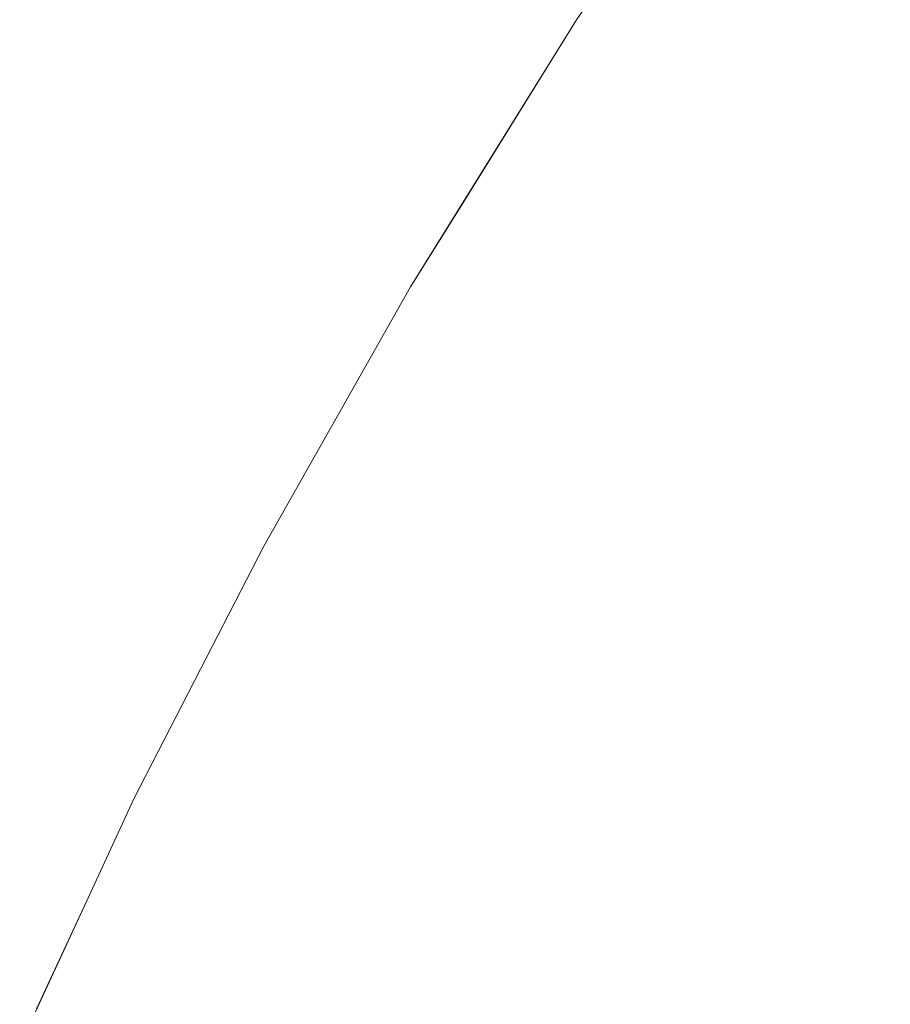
# Model space of a CAD drawing. Header units: centimetres. Extents: x -62 to 63, y 4 to 6.
# Tile 81 of 256: x -62.08255 to -62.07549, y 5.91888 to 5.92687. Entities that reach past the tile are written whole.
import ezdxf

# ---------------------------------------------------------------- set-up
doc = ezdxf.new("R2010")
doc.units = ezdxf.units.CM
doc.header["$LTSCALE"] = 2.54
doc.layers.add('Lucido design-1', color=7, linetype='Continuous')

# ---------------------------------------------------------------- blocks, each defined once
blk = doc.blocks.new('Gruppo-4-1')
at = {"color": 7, "linetype": 'Continuous', "lineweight": 9}
for points, invisible_edges in [([(-62.0780319, 5.9268676, -2276.92217), (-62.0771227, 5.9282043, -2276.92217), (-62.0771065, 5.9282086, -2276.9237324), (-62.0777509, 5.9272509, -2276.9237324)], 14), ([(-62.0771227, 5.9282043, -2276.92217), (-62.0780319, 5.9268676, -2276.92217), (-62.0780319, 5.9268676, -2276.32217), (-62.077772, 5.9272497, -2276.32217)], 10), ([(-62.0777509, 5.9272509, -2276.3206076), (-62.0783684, 5.9262978, -2276.3206076), (-62.0782853, 5.9262882, -2276.3190457), (-62.0776681, 5.927241, -2276.3190457)], 15), ([(-62.077772, 5.9272497, -2276.32217), (-62.0780319, 5.9268676, -2276.32217), (-62.0783684, 5.9262978, -2276.3206076), (-62.0777509, 5.9272509, -2276.3206076)], 14), ([(-62.0777509, 5.9272509, -2276.9237324), (-62.0783684, 5.9262978, -2276.9237324), (-62.0780319, 5.9268676, -2276.92217)], 11), ([(-62.0776681, 5.927241, -2276.9252942), (-62.0782853, 5.9262882, -2276.9252942), (-62.0783684, 5.9262978, -2276.9237324), (-62.0777509, 5.9272509, -2276.9237324)], 15), ([(-62.0776681, 5.927241, -2276.3190457), (-62.0782853, 5.9262882, -2276.3190457), (-62.0781469, 5.9262723, -2276.317485), (-62.0775301, 5.9272245, -2276.317485)], 15), ([(-62.0775301, 5.9272245, -2276.9268549), (-62.0781469, 5.9262723, -2276.9268549), (-62.0782853, 5.9262882, -2276.9252942), (-62.0776681, 5.927241, -2276.9252942)], 15), ([(-62.0775301, 5.9272245, -2276.317485), (-62.0781469, 5.9262723, -2276.317485), (-62.0779533, 5.9262501, -2276.3159261), (-62.077337, 5.9272015, -2276.3159261)], 15), ([(-62.077337, 5.9272015, -2276.9284139), (-62.0779533, 5.9262501, -2276.9284139), (-62.0781469, 5.9262723, -2276.9268549), (-62.0775301, 5.9272245, -2276.9268549)], 15), ([(-62.077337, 5.9272015, -2276.3159261), (-62.0779533, 5.9262501, -2276.3159261), (-62.0777046, 5.9262215, -2276.3143694), (-62.0770889, 5.9271718, -2276.3143694)], 15), ([(-62.0770889, 5.9271718, -2276.9299706), (-62.0777046, 5.9262215, -2276.9299706), (-62.0779533, 5.9262501, -2276.9284139), (-62.077337, 5.9272015, -2276.9284139)], 15), ([(-62.0770889, 5.9271718, -2276.3143694), (-62.0777046, 5.9262215, -2276.3143694), (-62.077401, 5.9261866, -2276.3128155), (-62.0767862, 5.9271356, -2276.3128155)], 15), ([(-62.0767862, 5.9271356, -2276.9315244), (-62.077401, 5.9261866, -2276.9315244), (-62.0777046, 5.9262215, -2276.9299706), (-62.0770889, 5.9271718, -2276.9299706)], 15), ([(-62.0767862, 5.9271356, -2276.3128155), (-62.077401, 5.9261866, -2276.3128155), (-62.0770427, 5.9261454, -2276.3112651), (-62.0764289, 5.927093, -2276.3112651)], 15), ([(-62.0764289, 5.927093, -2276.9330749), (-62.0770427, 5.9261454, -2276.9330749), (-62.077401, 5.9261866, -2276.9315244), (-62.0767862, 5.9271356, -2276.9315244)], 15), ([(-62.0764289, 5.927093, -2276.3112651), (-62.0770427, 5.9261454, -2276.3112651), (-62.07663, 5.9260979, -2276.3097186), (-62.0760173, 5.9270438, -2276.3097186)], 15), ([(-62.0760173, 5.9270438, -2276.9346213), (-62.07663, 5.9260979, -2276.9346213), (-62.0770427, 5.9261454, -2276.9330749), (-62.0764289, 5.927093, -2276.9330749)], 15), ([(-62.0760173, 5.9270438, -2276.3097186), (-62.07663, 5.9260979, -2276.3097186), (-62.0761632, 5.9260443, -2276.3081767), (-62.0755517, 5.9269882, -2276.3081767)], 15), ([(-62.0755517, 5.9269882, -2276.9361633), (-62.0761632, 5.9260443, -2276.9361633), (-62.07663, 5.9260979, -2276.9346213), (-62.0760173, 5.9270438, -2276.9346213)], 15), ([(-62.0755517, 5.9269882, -2276.3081767), (-62.0761632, 5.9260443, -2276.3081767), (-62.0756426, 5.9259844, -2276.3066398), (-62.0750326, 5.9269261, -2276.3066398)], 15), ([(-62.0750326, 5.9269261, -2276.9377002), (-62.0756426, 5.9259844, -2276.9377002), (-62.0761632, 5.9260443, -2276.9361633), (-62.0755517, 5.9269882, -2276.9361633)], 15), ([(-62.0750326, 5.9269261, -2276.3066398), (-62.0756426, 5.9259844, -2276.3066398), (-62.0750686, 5.9259184, -2276.3051085), (-62.0744601, 5.9268577, -2276.3051085)], 15), ([(-62.0744601, 5.9268577, -2276.9392315), (-62.0750686, 5.9259184, -2276.9392315), (-62.0756426, 5.9259844, -2276.9377002), (-62.0750326, 5.9269261, -2276.9377002)], 15), ([(-62.0780319, 5.9268676, -2276.92217), (-62.0793785, 5.9247023, -2276.92217), (-62.0793785, 5.9247023, -2276.32217), (-62.0789778, 5.9253466, -2276.32217)], 10), ([(-62.0793785, 5.9247023, -2276.92217), (-62.0780319, 5.9268676, -2276.92217), (-62.0783684, 5.9262978, -2276.9237324), (-62.0789593, 5.9253493, -2276.9237324)], 14), ([(-62.0789593, 5.9253493, -2276.3206076), (-62.0783684, 5.9262978, -2276.3206076), (-62.0780319, 5.9268676, -2276.32217), (-62.0789778, 5.9253466, -2276.32217)], 11), ([(-62.0789778, 5.9253466, -2276.32217), (-62.0780319, 5.9268676, -2276.32217), (-62.0780319, 5.9268676, -2276.92217)], 10), ([(-62.078876, 5.9253401, -2276.3190457), (-62.0782853, 5.9262882, -2276.3190457), (-62.0783684, 5.9262978, -2276.3206076), (-62.0789593, 5.9253493, -2276.3206076)], 15), ([(-62.0789593, 5.9253493, -2276.9237324), (-62.0783684, 5.9262978, -2276.9237324), (-62.0782853, 5.9262882, -2276.9252942), (-62.078876, 5.9253401, -2276.9252942)], 15), ([(-62.0787372, 5.9253247, -2276.317485), (-62.0781469, 5.9262723, -2276.317485), (-62.0782853, 5.9262882, -2276.3190457), (-62.078876, 5.9253401, -2276.3190457)], 15), ([(-62.078876, 5.9253401, -2276.9252942), (-62.0782853, 5.9262882, -2276.9252942), (-62.0781469, 5.9262723, -2276.9268549), (-62.0787372, 5.9253247, -2276.9268549)], 15), ([(-62.0785431, 5.9253033, -2276.3159261), (-62.0779533, 5.9262501, -2276.3159261), (-62.0781469, 5.9262723, -2276.317485), (-62.0787372, 5.9253247, -2276.317485)], 15), ([(-62.0787372, 5.9253247, -2276.9268549), (-62.0781469, 5.9262723, -2276.9268549), (-62.0779533, 5.9262501, -2276.9284139), (-62.0785431, 5.9253033, -2276.9284139)], 15), ([(-62.0782937, 5.9252757, -2276.3143694), (-62.0777046, 5.9262215, -2276.3143694), (-62.0779533, 5.9262501, -2276.3159261), (-62.0785431, 5.9253033, -2276.3159261)], 15), ([(-62.0785431, 5.9253033, -2276.9284139), (-62.0779533, 5.9262501, -2276.9284139), (-62.0777046, 5.9262215, -2276.9299706), (-62.0782937, 5.9252757, -2276.9299706)], 15), ([(-62.0779893, 5.9252421, -2276.3128155), (-62.077401, 5.9261866, -2276.3128155), (-62.0777046, 5.9262215, -2276.3143694), (-62.0782937, 5.9252757, -2276.3143694)], 15), ([(-62.0782937, 5.9252757, -2276.9299706), (-62.0777046, 5.9262215, -2276.9299706), (-62.077401, 5.9261866, -2276.9315244), (-62.0779893, 5.9252421, -2276.9315244)], 15), ([(-62.0776301, 5.9252024, -2276.3112651), (-62.0770427, 5.9261454, -2276.3112651), (-62.077401, 5.9261866, -2276.3128155), (-62.0779893, 5.9252421, -2276.3128155)], 15), ([(-62.0779893, 5.9252421, -2276.9315244), (-62.077401, 5.9261866, -2276.9315244), (-62.0770427, 5.9261454, -2276.9330749), (-62.0776301, 5.9252024, -2276.9330749)], 15), ([(-62.0772163, 5.9251567, -2276.3097186), (-62.07663, 5.9260979, -2276.3097186), (-62.0770427, 5.9261454, -2276.3112651), (-62.0776301, 5.9252024, -2276.3112651)], 15), ([(-62.0776301, 5.9252024, -2276.9330749), (-62.0770427, 5.9261454, -2276.9330749), (-62.07663, 5.9260979, -2276.9346213), (-62.0772163, 5.9251567, -2276.9346213)], 15), ([(-62.0767483, 5.925105, -2276.3081767), (-62.0761632, 5.9260443, -2276.3081767), (-62.07663, 5.9260979, -2276.3097186), (-62.0772163, 5.9251567, -2276.3097186)], 15), ([(-62.0772163, 5.9251567, -2276.9346213), (-62.07663, 5.9260979, -2276.9346213), (-62.0761632, 5.9260443, -2276.9361633), (-62.0767483, 5.925105, -2276.9361633)], 15), ([(-62.0762264, 5.9250473, -2276.3066398), (-62.0756426, 5.9259844, -2276.3066398), (-62.0761632, 5.9260443, -2276.3081767), (-62.0767483, 5.925105, -2276.3081767)], 15), ([(-62.0767483, 5.925105, -2276.9361633), (-62.0761632, 5.9260443, -2276.9361633), (-62.0756426, 5.9259844, -2276.9377002), (-62.0762264, 5.9250473, -2276.9377002)], 15), ([(-62.0756509, 5.9249837, -2276.3051085), (-62.0750686, 5.9259184, -2276.3051085), (-62.0756426, 5.9259844, -2276.3066398), (-62.0762264, 5.9250473, -2276.3066398)], 15), ([(-62.0762264, 5.9250473, -2276.9377002), (-62.0756426, 5.9259844, -2276.9377002), (-62.0750686, 5.9259184, -2276.9392315), (-62.0756509, 5.9249837, -2276.9392315)], 15), ([(-62.0750223, 5.9249143, -2276.3035833), (-62.0744416, 5.9258464, -2276.3035833), (-62.0750686, 5.9259184, -2276.3051085), (-62.0756509, 5.9249837, -2276.3051085)], 15), ([(-62.0756509, 5.9249837, -2276.9392315), (-62.0750686, 5.9259184, -2276.9392315), (-62.0744416, 5.9258464, -2276.9407566), (-62.0750223, 5.9249143, -2276.9407566)], 15), ([(-62.0789593, 5.9253493, -2276.3206076), (-62.079524, 5.9244055, -2276.3206076), (-62.0794405, 5.9243967, -2276.3190457), (-62.078876, 5.9253401, -2276.3190457)], 15), ([(-62.0789778, 5.9253466, -2276.32217), (-62.0793785, 5.9247023, -2276.32217), (-62.079524, 5.9244055, -2276.3206076), (-62.0789593, 5.9253493, -2276.3206076)], 14), ([(-62.0789593, 5.9253493, -2276.9237324), (-62.079524, 5.9244055, -2276.9237324), (-62.0793785, 5.9247023, -2276.92217)], 11), ([(-62.078876, 5.9253401, -2276.9252942), (-62.0794405, 5.9243967, -2276.9252942), (-62.079524, 5.9244055, -2276.9237324), (-62.0789593, 5.9253493, -2276.9237324)], 15), ([(-62.078876, 5.9253401, -2276.3190457), (-62.0794405, 5.9243967, -2276.3190457), (-62.0793014, 5.9243819, -2276.317485), (-62.0787372, 5.9253247, -2276.317485)], 15), ([(-62.0787372, 5.9253247, -2276.9268549), (-62.0793014, 5.9243819, -2276.9268549), (-62.0794405, 5.9243967, -2276.9252942), (-62.078876, 5.9253401, -2276.9252942)], 15), ([(-62.0787372, 5.9253247, -2276.317485), (-62.0793014, 5.9243819, -2276.317485), (-62.0791068, 5.9243613, -2276.3159261), (-62.0785431, 5.9253033, -2276.3159261)], 15), ([(-62.0785431, 5.9253033, -2276.9284139), (-62.0791068, 5.9243613, -2276.9284139), (-62.0793014, 5.9243819, -2276.9268549), (-62.0787372, 5.9253247, -2276.9268549)], 15), ([(-62.0785431, 5.9253033, -2276.3159261), (-62.0791068, 5.9243613, -2276.3159261), (-62.0788568, 5.9243348, -2276.3143694), (-62.0782937, 5.9252757, -2276.3143694)], 15), ([(-62.0782937, 5.9252757, -2276.9299706), (-62.0788568, 5.9243348, -2276.9299706), (-62.0791068, 5.9243613, -2276.9284139), (-62.0785431, 5.9253033, -2276.9284139)], 15), ([(-62.0782937, 5.9252757, -2276.3143694), (-62.0788568, 5.9243348, -2276.3143694), (-62.0785517, 5.9243024, -2276.3128155), (-62.0779893, 5.9252421, -2276.3128155)], 15), ([(-62.0779893, 5.9252421, -2276.9315244), (-62.0785517, 5.9243024, -2276.9315244), (-62.0788568, 5.9243348, -2276.9299706), (-62.0782937, 5.9252757, -2276.9299706)], 15), ([(-62.0779893, 5.9252421, -2276.3128155), (-62.0785517, 5.9243024, -2276.3128155), (-62.0781916, 5.9242642, -2276.3112651), (-62.0776301, 5.9252024, -2276.3112651)], 15), ([(-62.0776301, 5.9252024, -2276.9330749), (-62.0781916, 5.9242642, -2276.9330749), (-62.0785517, 5.9243024, -2276.9315244), (-62.0779893, 5.9252421, -2276.9315244)], 15), ([(-62.0776301, 5.9252024, -2276.3112651), (-62.0781916, 5.9242642, -2276.3112651), (-62.0777768, 5.9242202, -2276.3097186), (-62.0772163, 5.9251567, -2276.3097186)], 15), ([(-62.0772163, 5.9251567, -2276.9346213), (-62.0777768, 5.9242202, -2276.9346213), (-62.0781916, 5.9242642, -2276.9330749), (-62.0776301, 5.9252024, -2276.9330749)], 15), ([(-62.0772163, 5.9251567, -2276.3097186), (-62.0777768, 5.9242202, -2276.3097186), (-62.0773076, 5.9241704, -2276.3081767), (-62.0767483, 5.925105, -2276.3081767)], 15), ([(-62.0767483, 5.925105, -2276.9361633), (-62.0773076, 5.9241704, -2276.9361633), (-62.0777768, 5.9242202, -2276.9346213), (-62.0772163, 5.9251567, -2276.9346213)], 15), ([(-62.0767483, 5.925105, -2276.3081767), (-62.0773076, 5.9241704, -2276.3081767), (-62.0767843, 5.9241149, -2276.3066398), (-62.0762264, 5.9250473, -2276.3066398)], 15), ([(-62.0762264, 5.9250473, -2276.9377002), (-62.0767843, 5.9241149, -2276.9377002), (-62.0773076, 5.9241704, -2276.9361633), (-62.0767483, 5.925105, -2276.9361633)], 15), ([(-62.0762264, 5.9250473, -2276.3066398), (-62.0767843, 5.9241149, -2276.3066398), (-62.0762074, 5.9240537, -2276.3051085), (-62.0756509, 5.9249837, -2276.3051085)], 15), ([(-62.0756509, 5.9249837, -2276.9392315), (-62.0762074, 5.9240537, -2276.9392315), (-62.0767843, 5.9241149, -2276.9377002), (-62.0762264, 5.9250473, -2276.9377002)], 15), ([(-62.0756509, 5.9249837, -2276.3051085), (-62.0762074, 5.9240537, -2276.3051085), (-62.0755772, 5.9239869, -2276.3035833), (-62.0750223, 5.9249143, -2276.3035833)], 15), ([(-62.0750223, 5.9249143, -2276.9407566), (-62.0755772, 5.9239869, -2276.9407566), (-62.0762074, 5.9240537, -2276.9392315), (-62.0756509, 5.9249837, -2276.9392315)], 15), ([(-62.0750223, 5.9249143, -2276.3035833), (-62.0755772, 5.9239869, -2276.3035833), (-62.0748943, 5.9239144, -2276.3020649), (-62.074341, 5.924839, -2276.3020649)], 15), ([(-62.074341, 5.924839, -2276.9422751), (-62.0748943, 5.9239144, -2276.9422751), (-62.0755772, 5.9239869, -2276.9407566), (-62.0750223, 5.9249143, -2276.9407566)], 15), ([(-62.0800631, 5.9234666, -2276.3206076), (-62.079524, 5.9244055, -2276.3206076), (-62.0793785, 5.9247023, -2276.32217), (-62.0800806, 5.9234636, -2276.32217)], 11), ([(-62.0800806, 5.9234636, -2276.32217), (-62.0793785, 5.9247023, -2276.32217), (-62.0793785, 5.9247023, -2276.92217), (-62.0800806, 5.9234636, -2276.92217)], 10), ([(-62.0800806, 5.9234636, -2276.92217), (-62.0793785, 5.9247023, -2276.92217), (-62.079524, 5.9244055, -2276.9237324), (-62.0800631, 5.9234666, -2276.9237324)], 14), ([(-62.0799794, 5.9234581, -2276.3190457), (-62.0794405, 5.9243967, -2276.3190457), (-62.079524, 5.9244055, -2276.3206076), (-62.0800631, 5.9234666, -2276.3206076)], 15), ([(-62.0800631, 5.9234666, -2276.9237324), (-62.079524, 5.9244055, -2276.9237324), (-62.0794405, 5.9243967, -2276.9252942), (-62.0799794, 5.9234581, -2276.9252942)], 15), ([(-62.07984, 5.9234439, -2276.317485), (-62.0793014, 5.9243819, -2276.317485), (-62.0794405, 5.9243967, -2276.3190457), (-62.0799794, 5.9234581, -2276.3190457)], 15), ([(-62.0799794, 5.9234581, -2276.9252942), (-62.0794405, 5.9243967, -2276.9252942), (-62.0793014, 5.9243819, -2276.9268549), (-62.07984, 5.9234439, -2276.9268549)], 15), ([(-62.0796449, 5.9234241, -2276.3159261), (-62.0791068, 5.9243613, -2276.3159261), (-62.0793014, 5.9243819, -2276.317485), (-62.07984, 5.9234439, -2276.317485)], 15), ([(-62.07984, 5.9234439, -2276.9268549), (-62.0793014, 5.9243819, -2276.9268549), (-62.0791068, 5.9243613, -2276.9284139), (-62.0796449, 5.9234241, -2276.9284139)], 15), ([(-62.0793943, 5.9233986, -2276.3143694), (-62.0788568, 5.9243348, -2276.3143694), (-62.0791068, 5.9243613, -2276.3159261), (-62.0796449, 5.9234241, -2276.3159261)], 15), ([(-62.0796449, 5.9234241, -2276.9284139), (-62.0791068, 5.9243613, -2276.9284139), (-62.0788568, 5.9243348, -2276.9299706), (-62.0793943, 5.9233986, -2276.9299706)], 15), ([(-62.0790885, 5.9233675, -2276.3128155), (-62.0785517, 5.9243024, -2276.3128155), (-62.0788568, 5.9243348, -2276.3143694), (-62.0793943, 5.9233986, -2276.3143694)], 15), ([(-62.0793943, 5.9233986, -2276.9299706), (-62.0788568, 5.9243348, -2276.9299706), (-62.0785517, 5.9243024, -2276.9315244), (-62.0790885, 5.9233675, -2276.9315244)], 15), ([(-62.0787275, 5.9233308, -2276.3112651), (-62.0781916, 5.9242642, -2276.3112651), (-62.0785517, 5.9243024, -2276.3128155), (-62.0790885, 5.9233675, -2276.3128155)], 15), ([(-62.0790885, 5.9233675, -2276.9315244), (-62.0785517, 5.9243024, -2276.9315244), (-62.0781916, 5.9242642, -2276.9330749), (-62.0787275, 5.9233308, -2276.9330749)], 15), ([(-62.0783117, 5.9232885, -2276.3097186), (-62.0777768, 5.9242202, -2276.3097186), (-62.0781916, 5.9242642, -2276.3112651), (-62.0787275, 5.9233308, -2276.3112651)], 15), ([(-62.0787275, 5.9233308, -2276.9330749), (-62.0781916, 5.9242642, -2276.9330749), (-62.0777768, 5.9242202, -2276.9346213), (-62.0783117, 5.9232885, -2276.9346213)], 15), ([(-62.0778414, 5.9232406, -2276.3081767), (-62.0773076, 5.9241704, -2276.3081767), (-62.0777768, 5.9242202, -2276.3097186), (-62.0783117, 5.9232885, -2276.3097186)], 15), ([(-62.0783117, 5.9232885, -2276.9346213), (-62.0777768, 5.9242202, -2276.9346213), (-62.0773076, 5.9241704, -2276.9361633), (-62.0778414, 5.9232406, -2276.9361633)], 15), ([(-62.077317, 5.9231873, -2276.3066398), (-62.0767843, 5.9241149, -2276.3066398), (-62.0773076, 5.9241704, -2276.3081767), (-62.0778414, 5.9232406, -2276.3081767)], 15), ([(-62.0778414, 5.9232406, -2276.9361633), (-62.0773076, 5.9241704, -2276.9361633), (-62.0767843, 5.9241149, -2276.9377002), (-62.077317, 5.9231873, -2276.9377002)], 15), ([(-62.0767387, 5.9231285, -2276.3051085), (-62.0762074, 5.9240537, -2276.3051085), (-62.0767843, 5.9241149, -2276.3066398), (-62.077317, 5.9231873, -2276.3066398)], 15), ([(-62.077317, 5.9231873, -2276.9377002), (-62.0767843, 5.9241149, -2276.9377002), (-62.0762074, 5.9240537, -2276.9392315), (-62.0767387, 5.9231285, -2276.9392315)], 15), ([(-62.076107, 5.9230642, -2276.3035833), (-62.0755772, 5.9239869, -2276.3035833), (-62.0762074, 5.9240537, -2276.3051085), (-62.0767387, 5.9231285, -2276.3051085)], 15), ([(-62.0767387, 5.9231285, -2276.9392315), (-62.0762074, 5.9240537, -2276.9392315), (-62.0755772, 5.9239869, -2276.9407566), (-62.076107, 5.9230642, -2276.9407566)], 15), ([(-62.0754224, 5.9229946, -2276.3020649), (-62.0748943, 5.9239144, -2276.3020649), (-62.0755772, 5.9239869, -2276.3035833), (-62.076107, 5.9230642, -2276.3035833)], 15), ([(-62.076107, 5.9230642, -2276.9407566), (-62.0755772, 5.9239869, -2276.9407566), (-62.0748943, 5.9239144, -2276.9422751), (-62.0754224, 5.9229946, -2276.9422751)], 15), ([(-62.0800631, 5.9234666, -2276.3206076), (-62.080577, 5.9225327, -2276.3206076), (-62.0804931, 5.9225245, -2276.3190457), (-62.0799794, 5.9234581, -2276.3190457)], 15), ([(-62.0800806, 5.9234636, -2276.32217), (-62.0805709, 5.9225987, -2276.32217), (-62.080577, 5.9225327, -2276.3206076), (-62.0800631, 5.9234666, -2276.3206076)], 14), ([(-62.0800631, 5.9234666, -2276.9237324), (-62.080577, 5.9225327, -2276.9237324), (-62.0805709, 5.9225987, -2276.92217), (-62.0800806, 5.9234636, -2276.92217)], 11), ([(-62.0799794, 5.9234581, -2276.9252942), (-62.0804931, 5.9225245, -2276.9252942), (-62.080577, 5.9225327, -2276.9237324), (-62.0800631, 5.9234666, -2276.9237324)], 15), ([(-62.0800806, 5.9234636, -2276.92217), (-62.0805709, 5.9225987, -2276.92217), (-62.0805709, 5.9225987, -2276.32217), (-62.0800806, 5.9234636, -2276.32217)], 10), ([(-62.0799794, 5.9234581, -2276.3190457), (-62.0804931, 5.9225245, -2276.3190457), (-62.0803534, 5.9225109, -2276.317485), (-62.07984, 5.9234439, -2276.317485)], 15), ([(-62.07984, 5.9234439, -2276.9268549), (-62.0803534, 5.9225109, -2276.9268549), (-62.0804931, 5.9225245, -2276.9252942), (-62.0799794, 5.9234581, -2276.9252942)], 15), ([(-62.07984, 5.9234439, -2276.317485), (-62.0803534, 5.9225109, -2276.317485), (-62.0801579, 5.9224919, -2276.3159261), (-62.0796449, 5.9234241, -2276.3159261)], 15), ([(-62.0796449, 5.9234241, -2276.9284139), (-62.0801579, 5.9224919, -2276.9284139), (-62.0803534, 5.9225109, -2276.9268549), (-62.07984, 5.9234439, -2276.9268549)], 15), ([(-62.0796449, 5.9234241, -2276.3159261), (-62.0801579, 5.9224919, -2276.3159261), (-62.0799067, 5.9224674, -2276.3143694), (-62.0793943, 5.9233986, -2276.3143694)], 15), ([(-62.0793943, 5.9233986, -2276.9299706), (-62.0799067, 5.9224674, -2276.9299706), (-62.0801579, 5.9224919, -2276.9284139), (-62.0796449, 5.9234241, -2276.9284139)], 15), ([(-62.0793943, 5.9233986, -2276.3143694), (-62.0799067, 5.9224674, -2276.3143694), (-62.0796002, 5.9224375, -2276.3128155), (-62.0790885, 5.9233675, -2276.3128155)], 15), ([(-62.0790885, 5.9233675, -2276.9315244), (-62.0796002, 5.9224375, -2276.9315244), (-62.0799067, 5.9224674, -2276.9299706), (-62.0793943, 5.9233986, -2276.9299706)], 15), ([(-62.0790885, 5.9233675, -2276.3128155), (-62.0796002, 5.9224375, -2276.3128155), (-62.0792384, 5.9224023, -2276.3112651), (-62.0787275, 5.9233308, -2276.3112651)], 15), ([(-62.0787275, 5.9233308, -2276.9330749), (-62.0792384, 5.9224023, -2276.9330749), (-62.0796002, 5.9224375, -2276.9315244), (-62.0790885, 5.9233675, -2276.9315244)], 15), ([(-62.0787275, 5.9233308, -2276.3112651), (-62.0792384, 5.9224023, -2276.3112651), (-62.0788217, 5.9223617, -2276.3097186), (-62.0783117, 5.9232885, -2276.3097186)], 15), ([(-62.0783117, 5.9232885, -2276.9346213), (-62.0788217, 5.9223617, -2276.9346213), (-62.0792384, 5.9224023, -2276.9330749), (-62.0787275, 5.9233308, -2276.9330749)], 15), ([(-62.0783117, 5.9232885, -2276.3097186), (-62.0788217, 5.9223617, -2276.3097186), (-62.0783504, 5.9223158, -2276.3081767), (-62.0778414, 5.9232406, -2276.3081767)], 15), ([(-62.0778414, 5.9232406, -2276.9361633), (-62.0783504, 5.9223158, -2276.9361633), (-62.0788217, 5.9223617, -2276.9346213), (-62.0783117, 5.9232885, -2276.9346213)], 15), ([(-62.0778414, 5.9232406, -2276.3081767), (-62.0783504, 5.9223158, -2276.3081767), (-62.0778247, 5.9222646, -2276.3066398), (-62.077317, 5.9231873, -2276.3066398)], 15), ([(-62.077317, 5.9231873, -2276.9377002), (-62.0778247, 5.9222646, -2276.9377002), (-62.0783504, 5.9223158, -2276.9361633), (-62.0778414, 5.9232406, -2276.9361633)], 15), ([(-62.077317, 5.9231873, -2276.3066398), (-62.0778247, 5.9222646, -2276.3066398), (-62.0772451, 5.9222081, -2276.3051085), (-62.0767387, 5.9231285, -2276.3051085)], 15), ([(-62.0767387, 5.9231285, -2276.9392315), (-62.0772451, 5.9222081, -2276.9392315), (-62.0778247, 5.9222646, -2276.9377002), (-62.077317, 5.9231873, -2276.9377002)], 15), ([(-62.0767387, 5.9231285, -2276.3051085), (-62.0772451, 5.9222081, -2276.3051085), (-62.076612, 5.9221464, -2276.3035833), (-62.076107, 5.9230642, -2276.3035833)], 15), ([(-62.076107, 5.9230642, -2276.9407566), (-62.076612, 5.9221464, -2276.9407566), (-62.0772451, 5.9222081, -2276.9392315), (-62.0767387, 5.9231285, -2276.9392315)], 15), ([(-62.076107, 5.9230642, -2276.3035833), (-62.076612, 5.9221464, -2276.3035833), (-62.0759259, 5.9220796, -2276.3020649), (-62.0754224, 5.9229946, -2276.3020649)], 15), ([(-62.0754224, 5.9229946, -2276.9422751), (-62.0759259, 5.9220796, -2276.9422751), (-62.076612, 5.9221464, -2276.9407566), (-62.076107, 5.9230642, -2276.9407566)], 15), ([(-62.0754224, 5.9229946, -2276.3020649), (-62.0759259, 5.9220796, -2276.3020649), (-62.0751872, 5.9220076, -2276.3005536), (-62.0746854, 5.9229196, -2276.3005536)], 15), ([(-62.0746854, 5.9229196, -2276.9437864), (-62.0751872, 5.9220076, -2276.9437864), (-62.0759259, 5.9220796, -2276.9422751), (-62.0754224, 5.9229946, -2276.9422751)], 15), ([(-62.0810662, 5.9216038, -2276.3206076), (-62.080577, 5.9225327, -2276.3206076), (-62.0805709, 5.9225987, -2276.32217), (-62.0810838, 5.9216011, -2276.32217)], 11), ([(-62.0810838, 5.9216011, -2276.32217), (-62.0805709, 5.9225987, -2276.32217), (-62.0805709, 5.9225987, -2276.92217), (-62.0810838, 5.9216011, -2276.92217)], 10), ([(-62.0810838, 5.9216011, -2276.92217), (-62.0805709, 5.9225987, -2276.92217), (-62.080577, 5.9225327, -2276.9237324), (-62.0810662, 5.9216038, -2276.9237324)], 14), ([(-62.0809821, 5.921596, -2276.3190457), (-62.0804931, 5.9225245, -2276.3190457), (-62.080577, 5.9225327, -2276.3206076), (-62.0810662, 5.9216038, -2276.3206076)], 15), ([(-62.0810662, 5.9216038, -2276.9237324), (-62.080577, 5.9225327, -2276.9237324), (-62.0804931, 5.9225245, -2276.9252942), (-62.0809821, 5.921596, -2276.9252942)], 15), ([(-62.0808421, 5.9215829, -2276.317485), (-62.0803534, 5.9225109, -2276.317485), (-62.0804931, 5.9225245, -2276.3190457), (-62.0809821, 5.921596, -2276.3190457)], 15), ([(-62.0809821, 5.921596, -2276.9252942), (-62.0804931, 5.9225245, -2276.9252942), (-62.0803534, 5.9225109, -2276.9268549), (-62.0808421, 5.9215829, -2276.9268549)], 15), ([(-62.0806461, 5.9215647, -2276.3159261), (-62.0801579, 5.9224919, -2276.3159261), (-62.0803534, 5.9225109, -2276.317485), (-62.0808421, 5.9215829, -2276.317485)], 15), ([(-62.0808421, 5.9215829, -2276.9268549), (-62.0803534, 5.9225109, -2276.9268549), (-62.0801579, 5.9224919, -2276.9284139), (-62.0806461, 5.9215647, -2276.9284139)], 15), ([(-62.0803945, 5.9215412, -2276.3143694), (-62.0799067, 5.9224674, -2276.3143694), (-62.0801579, 5.9224919, -2276.3159261), (-62.0806461, 5.9215647, -2276.3159261)], 15), ([(-62.0806461, 5.9215647, -2276.9284139), (-62.0801579, 5.9224919, -2276.9284139), (-62.0799067, 5.9224674, -2276.9299706), (-62.0803945, 5.9215412, -2276.9299706)], 15), ([(-62.0800873, 5.9215126, -2276.3128155), (-62.0796002, 5.9224375, -2276.3128155), (-62.0799067, 5.9224674, -2276.3143694), (-62.0803945, 5.9215412, -2276.3143694)], 15), ([(-62.0803945, 5.9215412, -2276.9299706), (-62.0799067, 5.9224674, -2276.9299706), (-62.0796002, 5.9224375, -2276.9315244), (-62.0800873, 5.9215126, -2276.9315244)], 15), ([(-62.0797247, 5.9214789, -2276.3112651), (-62.0792384, 5.9224023, -2276.3112651), (-62.0796002, 5.9224375, -2276.3128155), (-62.0800873, 5.9215126, -2276.3128155)], 15), ([(-62.0800873, 5.9215126, -2276.9315244), (-62.0796002, 5.9224375, -2276.9315244), (-62.0792384, 5.9224023, -2276.9330749), (-62.0797247, 5.9214789, -2276.9330749)], 15), ([(-62.0793071, 5.9214399, -2276.3097186), (-62.0788217, 5.9223617, -2276.3097186), (-62.0792384, 5.9224023, -2276.3112651), (-62.0797247, 5.9214789, -2276.3112651)], 15), ([(-62.0797247, 5.9214789, -2276.9330749), (-62.0792384, 5.9224023, -2276.9330749), (-62.0788217, 5.9223617, -2276.9346213), (-62.0793071, 5.9214399, -2276.9346213)], 15), ([(-62.0788348, 5.9213959, -2276.3081767), (-62.0783504, 5.9223158, -2276.3081767), (-62.0788217, 5.9223617, -2276.3097186), (-62.0793071, 5.9214399, -2276.3097186)], 15), ([(-62.0793071, 5.9214399, -2276.9346213), (-62.0788217, 5.9223617, -2276.9346213), (-62.0783504, 5.9223158, -2276.9361633), (-62.0788348, 5.9213959, -2276.9361633)], 15), ([(-62.078308, 5.9213469, -2276.3066398), (-62.0778247, 5.9222646, -2276.3066398), (-62.0783504, 5.9223158, -2276.3081767), (-62.0788348, 5.9213959, -2276.3081767)], 15), ([(-62.0788348, 5.9213959, -2276.9361633), (-62.0783504, 5.9223158, -2276.9361633), (-62.0778247, 5.9222646, -2276.9377002), (-62.078308, 5.9213469, -2276.9377002)], 15), ([(-62.0777272, 5.9212928, -2276.3051085), (-62.0772451, 5.9222081, -2276.3051085), (-62.0778247, 5.9222646, -2276.3066398), (-62.078308, 5.9213469, -2276.3066398)], 15), ([(-62.078308, 5.9213469, -2276.9377002), (-62.0778247, 5.9222646, -2276.9377002), (-62.0772451, 5.9222081, -2276.9392315), (-62.0777272, 5.9212928, -2276.9392315)], 15), ([(-62.0770927, 5.9212336, -2276.3035833), (-62.076612, 5.9221464, -2276.3035833), (-62.0772451, 5.9222081, -2276.3051085), (-62.0777272, 5.9212928, -2276.3051085)], 15), ([(-62.0777272, 5.9212928, -2276.9392315), (-62.0772451, 5.9222081, -2276.9392315), (-62.076612, 5.9221464, -2276.9407566), (-62.0770927, 5.9212336, -2276.9407566)], 15), ([(-62.0764051, 5.9211696, -2276.3020649), (-62.0759259, 5.9220796, -2276.3020649), (-62.076612, 5.9221464, -2276.3035833), (-62.0770927, 5.9212336, -2276.3035833)], 15), ([(-62.0770927, 5.9212336, -2276.9407566), (-62.076612, 5.9221464, -2276.9407566), (-62.0759259, 5.9220796, -2276.9422751), (-62.0764051, 5.9211696, -2276.9422751)], 15), ([(-62.0756648, 5.9211006, -2276.3005536), (-62.0751872, 5.9220076, -2276.3005536), (-62.0759259, 5.9220796, -2276.3020649), (-62.0764051, 5.9211696, -2276.3020649)], 15), ([(-62.0764051, 5.9211696, -2276.9422751), (-62.0759259, 5.9220796, -2276.9422751), (-62.0751872, 5.9220076, -2276.9437864), (-62.0756648, 5.9211006, -2276.9437864)], 15), ([(-62.0748724, 5.9210268, -2276.29905), (-62.0743964, 5.9219306, -2276.29905), (-62.0751872, 5.9220076, -2276.3005536), (-62.0756648, 5.9211006, -2276.3005536)], 15), ([(-62.0756648, 5.9211006, -2276.9437864), (-62.0751872, 5.9220076, -2276.9437864), (-62.0743964, 5.9219306, -2276.94529), (-62.0748724, 5.9210268, -2276.94529)], 15), ([(-62.0810838, 5.9216011, -2276.32217), (-62.0816239, 5.9205504, -2276.32217), (-62.081531, 5.9206801, -2276.3206076), (-62.0810662, 5.9216038, -2276.3206076)], 14), ([(-62.0810662, 5.9216038, -2276.9237324), (-62.081531, 5.9206801, -2276.9237324), (-62.0816239, 5.9205504, -2276.92217), (-62.0810838, 5.9216011, -2276.92217)], 11), ([(-62.0810838, 5.9216011, -2276.92217), (-62.0816239, 5.9205504, -2276.92217), (-62.0816239, 5.9205504, -2276.32217), (-62.0810838, 5.9216011, -2276.32217)], 10), ([(-62.0810662, 5.9216038, -2276.3206076), (-62.081531, 5.9206801, -2276.3206076), (-62.0814468, 5.9206726, -2276.3190457), (-62.0809821, 5.921596, -2276.3190457)], 15), ([(-62.0809821, 5.921596, -2276.9252942), (-62.0814468, 5.9206726, -2276.9252942), (-62.081531, 5.9206801, -2276.9237324), (-62.0810662, 5.9216038, -2276.9237324)], 15), ([(-62.0809821, 5.921596, -2276.3190457), (-62.0814468, 5.9206726, -2276.3190457), (-62.0813065, 5.9206601, -2276.317485), (-62.0808421, 5.9215829, -2276.317485)], 15), ([(-62.0808421, 5.9215829, -2276.9268549), (-62.0813065, 5.9206601, -2276.9268549), (-62.0814468, 5.9206726, -2276.9252942), (-62.0809821, 5.921596, -2276.9252942)], 15), ([(-62.0808421, 5.9215829, -2276.317485), (-62.0813065, 5.9206601, -2276.317485), (-62.0811101, 5.9206427, -2276.3159261), (-62.0806461, 5.9215647, -2276.3159261)], 15), ([(-62.0806461, 5.9215647, -2276.9284139), (-62.0811101, 5.9206427, -2276.9284139), (-62.0813065, 5.9206601, -2276.9268549), (-62.0808421, 5.9215829, -2276.9268549)], 15), ([(-62.0806461, 5.9215647, -2276.3159261), (-62.0811101, 5.9206427, -2276.3159261), (-62.080858, 5.9206202, -2276.3143694), (-62.0803945, 5.9215412, -2276.3143694)], 15), ([(-62.0803945, 5.9215412, -2276.9299706), (-62.080858, 5.9206202, -2276.9299706), (-62.0811101, 5.9206427, -2276.9284139), (-62.0806461, 5.9215647, -2276.9284139)], 15), ([(-62.0803945, 5.9215412, -2276.3143694), (-62.080858, 5.9206202, -2276.3143694), (-62.0805501, 5.9205928, -2276.3128155), (-62.0800873, 5.9215126, -2276.3128155)], 15), ([(-62.0800873, 5.9215126, -2276.9315244), (-62.0805501, 5.9205928, -2276.9315244), (-62.080858, 5.9206202, -2276.9299706), (-62.0803945, 5.9215412, -2276.9299706)], 15), ([(-62.0800873, 5.9215126, -2276.3128155), (-62.0805501, 5.9205928, -2276.3128155), (-62.0801869, 5.9205605, -2276.3112651), (-62.0797247, 5.9214789, -2276.3112651)], 15), ([(-62.0797247, 5.9214789, -2276.9330749), (-62.0801869, 5.9205605, -2276.9330749), (-62.0805501, 5.9205928, -2276.9315244), (-62.0800873, 5.9215126, -2276.9315244)], 15), ([(-62.0797247, 5.9214789, -2276.3112651), (-62.0801869, 5.9205605, -2276.3112651), (-62.0797684, 5.9205233, -2276.3097186), (-62.0793071, 5.9214399, -2276.3097186)], 15), ([(-62.0793071, 5.9214399, -2276.9346213), (-62.0797684, 5.9205233, -2276.9346213), (-62.0801869, 5.9205605, -2276.9330749), (-62.0797247, 5.9214789, -2276.9330749)], 15), ([(-62.0793071, 5.9214399, -2276.3097186), (-62.0797684, 5.9205233, -2276.3097186), (-62.0792951, 5.9204812, -2276.3081767), (-62.0788348, 5.9213959, -2276.3081767)], 15), ([(-62.0788348, 5.9213959, -2276.9361633), (-62.0792951, 5.9204812, -2276.9361633), (-62.0797684, 5.9205233, -2276.9346213), (-62.0793071, 5.9214399, -2276.9346213)], 15), ([(-62.0788348, 5.9213959, -2276.3081767), (-62.0792951, 5.9204812, -2276.3081767), (-62.0787673, 5.9204342, -2276.3066398), (-62.078308, 5.9213469, -2276.3066398)], 15), ([(-62.078308, 5.9213469, -2276.9377002), (-62.0787673, 5.9204342, -2276.9377002), (-62.0792951, 5.9204812, -2276.9361633), (-62.0788348, 5.9213959, -2276.9361633)], 15), ([(-62.078308, 5.9213469, -2276.3066398), (-62.0787673, 5.9204342, -2276.3066398), (-62.0781853, 5.9203824, -2276.3051085), (-62.0777272, 5.9212928, -2276.3051085)], 15), ([(-62.0777272, 5.9212928, -2276.9392315), (-62.0781853, 5.9203824, -2276.9392315), (-62.0787673, 5.9204342, -2276.9377002), (-62.078308, 5.9213469, -2276.9377002)], 15), ([(-62.0777272, 5.9212928, -2276.3051085), (-62.0781853, 5.9203824, -2276.3051085), (-62.0775495, 5.9203259, -2276.3035833), (-62.0770927, 5.9212336, -2276.3035833)], 15), ([(-62.0770927, 5.9212336, -2276.9407566), (-62.0775495, 5.9203259, -2276.9407566), (-62.0781853, 5.9203824, -2276.9392315), (-62.0777272, 5.9212928, -2276.9392315)], 15), ([(-62.0770927, 5.9212336, -2276.3035833), (-62.0775495, 5.9203259, -2276.3035833), (-62.0768605, 5.9202646, -2276.3020649), (-62.0764051, 5.9211696, -2276.3020649)], 15), ([(-62.0764051, 5.9211696, -2276.9422751), (-62.0768605, 5.9202646, -2276.9422751), (-62.0775495, 5.9203259, -2276.9407566), (-62.0770927, 5.9212336, -2276.9407566)], 15), ([(-62.0764051, 5.9211696, -2276.3020649), (-62.0768605, 5.9202646, -2276.3020649), (-62.0761187, 5.9201986, -2276.3005536), (-62.0756648, 5.9211006, -2276.3005536)], 15), ([(-62.0756648, 5.9211006, -2276.9437864), (-62.0761187, 5.9201986, -2276.9437864), (-62.0768605, 5.9202646, -2276.9422751), (-62.0764051, 5.9211696, -2276.9422751)], 15), ([(-62.0756648, 5.9211006, -2276.3005536), (-62.0761187, 5.9201986, -2276.3005536), (-62.0753247, 5.920128, -2276.29905), (-62.0748724, 5.9210268, -2276.29905)], 15), ([(-62.0748724, 5.9210268, -2276.94529), (-62.0753247, 5.920128, -2276.94529), (-62.0761187, 5.9201986, -2276.9437864), (-62.0756648, 5.9211006, -2276.9437864)], 15), ([(-62.0819721, 5.9197616, -2276.3206076), (-62.081531, 5.9206801, -2276.3206076), (-62.0816239, 5.9205504, -2276.32217), (-62.0819904, 5.9197594, -2276.32217)], 11), ([(-62.0819904, 5.9197594, -2276.92217), (-62.0816239, 5.9205504, -2276.92217), (-62.081531, 5.9206801, -2276.9237324), (-62.0819721, 5.9197616, -2276.9237324)], 14), ([(-62.0818877, 5.9197544, -2276.3190457), (-62.0814468, 5.9206726, -2276.3190457), (-62.081531, 5.9206801, -2276.3206076), (-62.0819721, 5.9197616, -2276.3206076)], 15), ([(-62.0819721, 5.9197616, -2276.9237324), (-62.081531, 5.9206801, -2276.9237324), (-62.0814468, 5.9206726, -2276.9252942), (-62.0818877, 5.9197544, -2276.9252942)], 15), ([(-62.0817471, 5.9197425, -2276.317485), (-62.0813065, 5.9206601, -2276.317485), (-62.0814468, 5.9206726, -2276.3190457), (-62.0818877, 5.9197544, -2276.3190457)], 15), ([(-62.0818877, 5.9197544, -2276.9252942), (-62.0814468, 5.9206726, -2276.9252942), (-62.0813065, 5.9206601, -2276.9268549), (-62.0817471, 5.9197425, -2276.9268549)], 15), ([(-62.0815504, 5.9197258, -2276.3159261), (-62.0811101, 5.9206427, -2276.3159261), (-62.0813065, 5.9206601, -2276.317485), (-62.0817471, 5.9197425, -2276.317485)], 15), ([(-62.0817471, 5.9197425, -2276.9268549), (-62.0813065, 5.9206601, -2276.9268549), (-62.0811101, 5.9206427, -2276.9284139), (-62.0815504, 5.9197258, -2276.9284139)], 15), ([(-62.0812977, 5.9197044, -2276.3143694), (-62.080858, 5.9206202, -2276.3143694), (-62.0811101, 5.9206427, -2276.3159261), (-62.0815504, 5.9197258, -2276.3159261)], 15), ([(-62.0815504, 5.9197258, -2276.9284139), (-62.0811101, 5.9206427, -2276.9284139), (-62.080858, 5.9206202, -2276.9299706), (-62.0812977, 5.9197044, -2276.9299706)], 15), ([(-62.0809893, 5.9196782, -2276.3128155), (-62.0805501, 5.9205928, -2276.3128155), (-62.080858, 5.9206202, -2276.3143694), (-62.0812977, 5.9197044, -2276.3143694)], 15), ([(-62.0812977, 5.9197044, -2276.9299706), (-62.080858, 5.9206202, -2276.9299706), (-62.0805501, 5.9205928, -2276.9315244), (-62.0809893, 5.9196782, -2276.9315244)], 15), ([(-62.0806253, 5.9196474, -2276.3112651), (-62.0801869, 5.9205605, -2276.3112651), (-62.0805501, 5.9205928, -2276.3128155), (-62.0809893, 5.9196782, -2276.3128155)], 15), ([(-62.0809893, 5.9196782, -2276.9315244), (-62.0805501, 5.9205928, -2276.9315244), (-62.0801869, 5.9205605, -2276.9330749), (-62.0806253, 5.9196474, -2276.9330749)], 15), ([(-62.0819904, 5.9197594, -2276.32217), (-62.0816239, 5.9205504, -2276.32217), (-62.0816239, 5.9205504, -2276.92217), (-62.0819904, 5.9197594, -2276.92217)], 10), ([(-62.0802061, 5.9196118, -2276.3097186), (-62.0797684, 5.9205233, -2276.3097186), (-62.0801869, 5.9205605, -2276.3112651), (-62.0806253, 5.9196474, -2276.3112651)], 15), ([(-62.0806253, 5.9196474, -2276.9330749), (-62.0801869, 5.9205605, -2276.9330749), (-62.0797684, 5.9205233, -2276.9346213), (-62.0802061, 5.9196118, -2276.9346213)], 15), ([(-62.0797318, 5.9195716, -2276.3081767), (-62.0792951, 5.9204812, -2276.3081767), (-62.0797684, 5.9205233, -2276.3097186), (-62.0802061, 5.9196118, -2276.3097186)], 15), ([(-62.0802061, 5.9196118, -2276.9346213), (-62.0797684, 5.9205233, -2276.9346213), (-62.0792951, 5.9204812, -2276.9361633), (-62.0797318, 5.9195716, -2276.9361633)], 15), ([(-62.079203, 5.9195268, -2276.3066398), (-62.0787673, 5.9204342, -2276.3066398), (-62.0792951, 5.9204812, -2276.3081767), (-62.0797318, 5.9195716, -2276.3081767)], 15), ([(-62.0797318, 5.9195716, -2276.9361633), (-62.0792951, 5.9204812, -2276.9361633), (-62.0787673, 5.9204342, -2276.9377002), (-62.079203, 5.9195268, -2276.9377002)], 15), ([(-62.0786199, 5.9194773, -2276.3051085), (-62.0781853, 5.9203824, -2276.3051085), (-62.0787673, 5.9204342, -2276.3066398), (-62.079203, 5.9195268, -2276.3066398)], 15), ([(-62.079203, 5.9195268, -2276.9377002), (-62.0787673, 5.9204342, -2276.9377002), (-62.0781853, 5.9203824, -2276.9392315), (-62.0786199, 5.9194773, -2276.9392315)], 15), ([(-62.0779829, 5.9194233, -2276.3035833), (-62.0775495, 5.9203259, -2276.3035833), (-62.0781853, 5.9203824, -2276.3051085), (-62.0786199, 5.9194773, -2276.3051085)], 15), ([(-62.0786199, 5.9194773, -2276.9392315), (-62.0781853, 5.9203824, -2276.9392315), (-62.0775495, 5.9203259, -2276.9407566), (-62.0779829, 5.9194233, -2276.9407566)], 15), ([(-62.0772926, 5.9193647, -2276.3020649), (-62.0768605, 5.9202646, -2276.3020649), (-62.0775495, 5.9203259, -2276.3035833), (-62.0779829, 5.9194233, -2276.3035833)], 15), ([(-62.0779829, 5.9194233, -2276.9407566), (-62.0775495, 5.9203259, -2276.9407566), (-62.0768605, 5.9202646, -2276.9422751), (-62.0772926, 5.9193647, -2276.9422751)], 15), ([(-62.0765494, 5.9193017, -2276.3005536), (-62.0761187, 5.9201986, -2276.3005536), (-62.0768605, 5.9202646, -2276.3020649), (-62.0772926, 5.9193647, -2276.3020649)], 15), ([(-62.0772926, 5.9193647, -2276.9422751), (-62.0768605, 5.9202646, -2276.9422751), (-62.0761187, 5.9201986, -2276.9437864), (-62.0765494, 5.9193017, -2276.9437864)], 15), ([(-62.0757538, 5.9192342, -2276.29905), (-62.0753247, 5.920128, -2276.29905), (-62.0761187, 5.9201986, -2276.3005536), (-62.0765494, 5.9193017, -2276.3005536)], 15), ([(-62.0765494, 5.9193017, -2276.9437864), (-62.0761187, 5.9201986, -2276.9437864), (-62.0753247, 5.920128, -2276.94529), (-62.0757538, 5.9192342, -2276.94529)], 15), ([(-62.0749064, 5.9191624, -2276.2975546), (-62.0744789, 5.9200527, -2276.2975546), (-62.0753247, 5.920128, -2276.29905), (-62.0757538, 5.9192342, -2276.29905)], 15), ([(-62.0757538, 5.9192342, -2276.94529), (-62.0753247, 5.920128, -2276.94529), (-62.0744789, 5.9200527, -2276.9467854), (-62.0749064, 5.9191624, -2276.9467854)], 15), ([(-62.0819721, 5.9197616, -2276.9237324), (-62.0823897, 5.9188484, -2276.9237324), (-62.0825503, 5.9185512, -2276.92217), (-62.0819904, 5.9197594, -2276.92217)], 11), ([(-62.0824127, 5.9188483, -2276.32217), (-62.0819904, 5.9197594, -2276.32217), (-62.0819904, 5.9197594, -2276.92217), (-62.0825503, 5.9185512, -2276.92217)], 10), ([(-62.0819904, 5.9197594, -2276.32217), (-62.0824127, 5.9188483, -2276.32217), (-62.0823897, 5.9188484, -2276.3206076), (-62.0819721, 5.9197616, -2276.3206076)], 14), ([(-62.0819721, 5.9197616, -2276.3206076), (-62.0823897, 5.9188484, -2276.3206076), (-62.0823051, 5.9188416, -2276.3190457), (-62.0818877, 5.9197544, -2276.3190457)], 15), ([(-62.0818877, 5.9197544, -2276.9252942), (-62.0823051, 5.9188416, -2276.9252942), (-62.0823897, 5.9188484, -2276.9237324), (-62.0819721, 5.9197616, -2276.9237324)], 15), ([(-62.0818877, 5.9197544, -2276.3190457), (-62.0823051, 5.9188416, -2276.3190457), (-62.0821643, 5.9188302, -2276.317485), (-62.0817471, 5.9197425, -2276.317485)], 15), ([(-62.0817471, 5.9197425, -2276.9268549), (-62.0821643, 5.9188302, -2276.9268549), (-62.0823051, 5.9188416, -2276.9252942), (-62.0818877, 5.9197544, -2276.9252942)], 15), ([(-62.0817471, 5.9197425, -2276.317485), (-62.0821643, 5.9188302, -2276.317485), (-62.0819672, 5.9188143, -2276.3159261), (-62.0815504, 5.9197258, -2276.3159261)], 15), ([(-62.0815504, 5.9197258, -2276.9284139), (-62.0819672, 5.9188143, -2276.9284139), (-62.0821643, 5.9188302, -2276.9268549), (-62.0817471, 5.9197425, -2276.9268549)], 15), ([(-62.0815504, 5.9197258, -2276.3159261), (-62.0819672, 5.9188143, -2276.3159261), (-62.0817141, 5.9187939, -2276.3143694), (-62.0812977, 5.9197044, -2276.3143694)], 15), ([(-62.0812977, 5.9197044, -2276.9299706), (-62.0817141, 5.9187939, -2276.9299706), (-62.0819672, 5.9188143, -2276.9284139), (-62.0815504, 5.9197258, -2276.9284139)], 15), ([(-62.0812977, 5.9197044, -2276.3143694), (-62.0817141, 5.9187939, -2276.3143694), (-62.0814051, 5.9187689, -2276.3128155), (-62.0809893, 5.9196782, -2276.3128155)], 15), ([(-62.0809893, 5.9196782, -2276.9315244), (-62.0814051, 5.9187689, -2276.9315244), (-62.0817141, 5.9187939, -2276.9299706), (-62.0812977, 5.9197044, -2276.9299706)], 15), ([(-62.0809893, 5.9196782, -2276.3128155), (-62.0814051, 5.9187689, -2276.3128155), (-62.0810405, 5.9187395, -2276.3112651), (-62.0806253, 5.9196474, -2276.3112651)], 15), ([(-62.0806253, 5.9196474, -2276.9330749), (-62.0810405, 5.9187395, -2276.9330749), (-62.0814051, 5.9187689, -2276.9315244), (-62.0809893, 5.9196782, -2276.9315244)], 15), ([(-62.0806253, 5.9196474, -2276.3112651), (-62.0810405, 5.9187395, -2276.3112651), (-62.0806205, 5.9187056, -2276.3097186), (-62.0802061, 5.9196118, -2276.3097186)], 15), ([(-62.0802061, 5.9196118, -2276.9346213), (-62.0806205, 5.9187056, -2276.9346213), (-62.0810405, 5.9187395, -2276.9330749), (-62.0806253, 5.9196474, -2276.9330749)], 15), ([(-62.0802061, 5.9196118, -2276.3097186), (-62.0806205, 5.9187056, -2276.3097186), (-62.0801454, 5.9186673, -2276.3081767), (-62.0797318, 5.9195716, -2276.3081767)], 15), ([(-62.0797318, 5.9195716, -2276.9361633), (-62.0801454, 5.9186673, -2276.9361633), (-62.0806205, 5.9187056, -2276.9346213), (-62.0802061, 5.9196118, -2276.9346213)], 15), ([(-62.0797318, 5.9195716, -2276.3081767), (-62.0801454, 5.9186673, -2276.3081767), (-62.0796156, 5.9186245, -2276.3066398), (-62.079203, 5.9195268, -2276.3066398)], 15), ([(-62.079203, 5.9195268, -2276.9377002), (-62.0796156, 5.9186245, -2276.9377002), (-62.0801454, 5.9186673, -2276.9361633), (-62.0797318, 5.9195716, -2276.9361633)], 15), ([(-62.079203, 5.9195268, -2276.3066398), (-62.0796156, 5.9186245, -2276.3066398), (-62.0790314, 5.9185774, -2276.3051085), (-62.0786199, 5.9194773, -2276.3051085)], 15), ([(-62.0786199, 5.9194773, -2276.9392315), (-62.0790314, 5.9185774, -2276.9392315), (-62.0796156, 5.9186245, -2276.9377002), (-62.079203, 5.9195268, -2276.9377002)], 15), ([(-62.0786199, 5.9194773, -2276.3051085), (-62.0790314, 5.9185774, -2276.3051085), (-62.0783933, 5.9185259, -2276.3035833), (-62.0779829, 5.9194233, -2276.3035833)], 15), ([(-62.0779829, 5.9194233, -2276.9407566), (-62.0783933, 5.9185259, -2276.9407566), (-62.0790314, 5.9185774, -2276.9392315), (-62.0786199, 5.9194773, -2276.9392315)], 15), ([(-62.0779829, 5.9194233, -2276.3035833), (-62.0783933, 5.9185259, -2276.3035833), (-62.0777017, 5.9184701, -2276.3020649), (-62.0772926, 5.9193647, -2276.3020649)], 15), ([(-62.0772926, 5.9193647, -2276.9422751), (-62.0777017, 5.9184701, -2276.9422751), (-62.0783933, 5.9185259, -2276.9407566), (-62.0779829, 5.9194233, -2276.9407566)], 15), ([(-62.0772926, 5.9193647, -2276.3020649), (-62.0777017, 5.9184701, -2276.3020649), (-62.0769572, 5.91841, -2276.3005536), (-62.0765494, 5.9193017, -2276.3005536)], 15), ([(-62.0765494, 5.9193017, -2276.9437864), (-62.0769572, 5.91841, -2276.9437864), (-62.0777017, 5.9184701, -2276.9422751), (-62.0772926, 5.9193647, -2276.9422751)], 15), ([(-62.0765494, 5.9193017, -2276.3005536), (-62.0769572, 5.91841, -2276.3005536), (-62.0761602, 5.9183457, -2276.29905), (-62.0757538, 5.9192342, -2276.29905)], 15), ([(-62.0757538, 5.9192342, -2276.94529), (-62.0761602, 5.9183457, -2276.94529), (-62.0769572, 5.91841, -2276.9437864), (-62.0765494, 5.9193017, -2276.9437864)], 15), ([(-62.0757538, 5.9192342, -2276.29905), (-62.0761602, 5.9183457, -2276.29905), (-62.0753113, 5.9182772, -2276.2975546), (-62.0749064, 5.9191624, -2276.2975546)], 15), ([(-62.0749064, 5.9191624, -2276.9467854), (-62.0753113, 5.9182772, -2276.9467854), (-62.0761602, 5.9183457, -2276.94529), (-62.0757538, 5.9192342, -2276.94529)], 15)]:
    blk.add_3dface(points, dxfattribs=dict(at, invisible_edges=invisible_edges))
blk = doc.blocks.new('Gruppo-5-1')
at = {"color": 7}
blk.add_blockref('Gruppo-4-1', (0, 0), dxfattribs=at)

msp = doc.modelspace()

# ---------------------------------------------------------------- block references
at = {"layer": 'Lucido design-1', "color": 7}
msp.add_blockref('Gruppo-5-1', (0, 0), dxfattribs=at)

doc.saveas('drawing.dxf')
